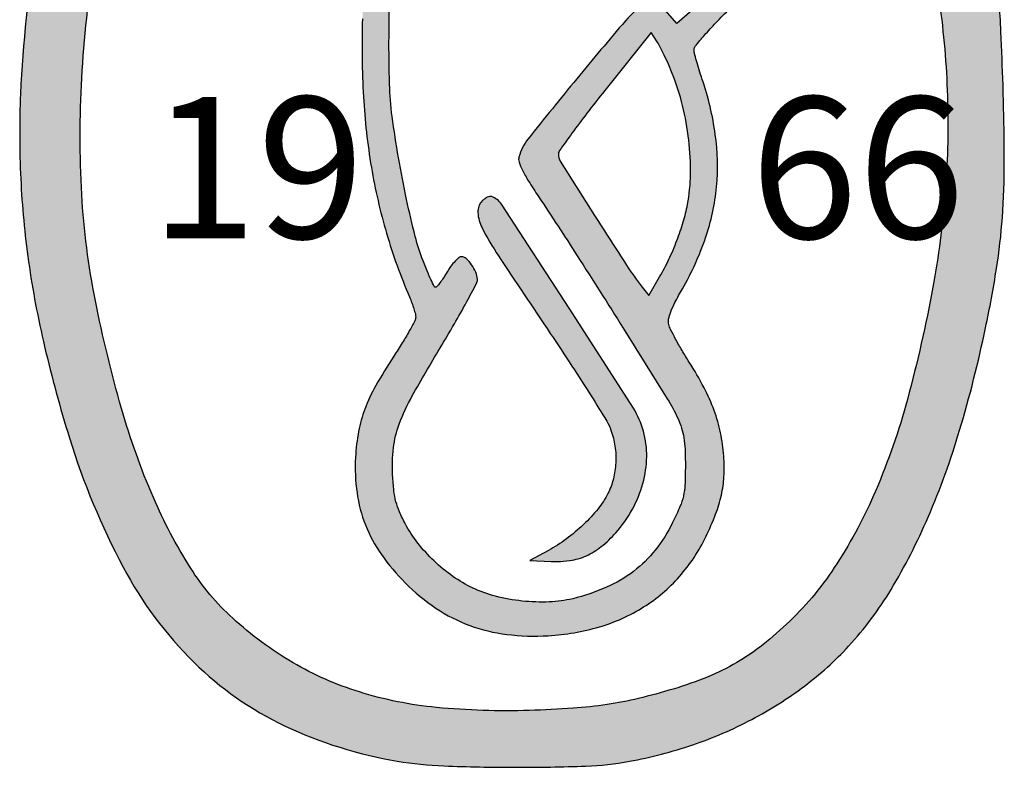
# Model space of a CAD drawing. Header units: inches. Extents: x 681 to 1301, y 5 to 429.
# Tile 4 of 10: x 1225.32 to 1232.41, y 10.84 to 16.22. Entities that reach past the tile are written whole.
import ezdxf

# ---------------------------------------------------------------- set-up
doc = ezdxf.new("R2010")
doc.units = ezdxf.units.IN
doc.header["$MEASUREMENT"] = 0
doc.layers.add('.', color=7, linetype='Continuous', lineweight=15)
doc.layers.add('Колодцы сущ.Вадим', color=210, linetype='Continuous')
doc.styles.add('НВК_Ш_(3)', font='isocpeur.ttf', dxfattribs={"height": 3})

msp = doc.modelspace()

# ---------------------------------------------------------------- hatches: boundary and pattern name
at = {"layer": '.'}
h = msp.add_hatch(color=154, dxfattribs=at)
h.dxf.hatch_style = 1
h.paths.add_polyline_path([(1231.715906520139, 18.62235876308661, 0.02895657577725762), (1231.566451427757, 18.86830422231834, 0.02938127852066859), (1231.391343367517, 19.09268110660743, 0.02109095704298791), (1231.171365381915, 19.3224608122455, 0.03185580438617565), (1230.854741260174, 19.58986613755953, 0.04252344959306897), (1230.534593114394, 19.78731389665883, 0.04158060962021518), (1230.179976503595, 19.93081733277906, 0.02860634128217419), (1229.758999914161, 20.03572090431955, 0.01482082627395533), (1229.402046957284, 20.09236680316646, 0.0182464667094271), (1229.0663287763, 20.12308712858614, 0.01923628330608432), (1228.745362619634, 20.12831788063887, 0.02070955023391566), (1228.432993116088, 20.10842888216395, 0.03396148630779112), (1227.868099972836, 20.00977551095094, 0.03980473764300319), (1227.352174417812, 19.83859627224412, 0.04261841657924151), (1226.902156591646, 19.60137838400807, 0.05316354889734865), (1226.533903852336, 19.30569558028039, 0.07706368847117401), (1226.082953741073, 18.69265457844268, 0.03968610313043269), (1225.710077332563, 17.81332929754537, 0.03645696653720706), (1225.447116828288, 16.77853853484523, 0.03360733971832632), (1225.328000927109, 15.68784416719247, 0.02214857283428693), (1225.329653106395, 15.07577588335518, 0.02356736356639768), (1225.385975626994, 14.47910485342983, 0.02255313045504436), (1225.501282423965, 13.8674868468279, 0.01722698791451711), (1225.680266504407, 13.2102733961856, 0.04680793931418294), (1226.06720982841, 12.27924115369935, 0.07645449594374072), (1226.576748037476, 11.59494590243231, 0.08406042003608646), (1227.22955791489, 11.13828594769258, 0.0694538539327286), (1228.040771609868, 10.88378944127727, 0.03154491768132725), (1228.376844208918, 10.84930749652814, 0.009553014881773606), (1228.889635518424, 10.83901413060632, 0.009308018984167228), (1229.399122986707, 10.84800815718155, 0.03615726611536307), (1229.712665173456, 10.88217740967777, 0.03687121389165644), (1230.168426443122, 11.00075991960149, 0.03880465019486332), (1230.593788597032, 11.18352617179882, 0.0400853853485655), (1230.972804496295, 11.4230124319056, 0.04584515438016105), (1231.290643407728, 11.71048492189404, 0.05062149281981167), (1231.596309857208, 12.11868711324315, 0.03376667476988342), (1231.863179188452, 12.63879497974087, 0.02945911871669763), (1232.090721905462, 13.26669551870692, 0.02018165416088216), (1232.277151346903, 14.00169267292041, 0.0129467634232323), (1232.356074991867, 14.43016210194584, 0.02110833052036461), (1232.398141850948, 14.79739196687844, 0.01846470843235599), (1232.412193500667, 15.19963438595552, 0.007455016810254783), (1232.402900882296, 15.74892451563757, 0.003092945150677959), (1232.38825391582, 16.13406859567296, 0.01428914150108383), (1232.372041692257, 16.35645095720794, 0.01759047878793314), (1232.344648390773, 16.55584601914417, 0.006401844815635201), (1232.292319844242, 16.83623123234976, 0.01157049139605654), (1232.202688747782, 17.23619983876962, 0.009948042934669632), (1232.090432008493, 17.65233469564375, 0.01025859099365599), (1231.970428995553, 18.03497889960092, 0.02129620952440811), (1231.858176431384, 18.32698451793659, 0.0196421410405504)])
h.paths.add_polyline_path([(1231.655334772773, 17.65556434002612, -0.02205280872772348), (1231.825176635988, 17.01952132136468, -0.02146261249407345), (1231.950636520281, 16.30546159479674, -0.02609747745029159), (1232.004123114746, 15.62829720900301, -0.02683000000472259), (1231.986221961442, 14.96560847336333, -0.02525278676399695), (1231.897758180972, 14.29493827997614, -0.02078904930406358), (1231.714355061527, 13.48698065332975, -0.03503346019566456), (1231.486061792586, 12.83082141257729, -0.04170903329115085), (1231.206496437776, 12.30445100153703, -0.05767036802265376), (1230.867719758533, 11.89130621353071, -0.02465103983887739), (1230.673707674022, 11.72132367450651, -0.03570493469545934), (1230.48558386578, 11.59295074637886, -0.0351744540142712), (1230.278944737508, 11.49131538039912, -0.02297745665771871), (1230.0284771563, 11.40247917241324, -0.01514347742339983), (1229.778121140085, 11.33464232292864, -0.02165797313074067), (1229.552232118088, 11.29096181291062, -0.01954734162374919), (1229.306740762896, 11.26419238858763, -0.009598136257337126), (1228.99273652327, 11.2483752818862, -0.03155108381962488), (1228.323856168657, 11.26975140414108, -0.05155394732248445), (1227.768080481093, 11.38128204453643, -0.05735180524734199), (1227.29015093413, 11.59221771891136, -0.05241388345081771), (1226.856588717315, 11.91163238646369, -0.0669942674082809), (1226.551716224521, 12.27555952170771, -0.03876179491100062), (1226.284599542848, 12.78114657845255, -0.03249846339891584), (1226.055533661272, 13.4213768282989, -0.02017800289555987), (1225.867100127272, 14.19719333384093, -0.03546069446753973), (1225.769182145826, 14.96388024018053, -0.02792969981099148), (1225.768938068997, 15.80124400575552, -0.02712799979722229), (1225.863742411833, 16.66123283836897, -0.02805395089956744), (1226.050557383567, 17.49613448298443, -0.01835665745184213), (1226.175329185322, 17.88175058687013, -0.0233294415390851), (1226.319718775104, 18.22682503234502, -0.02517328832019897), (1226.484445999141, 18.53323286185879, -0.03021376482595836), (1226.670334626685, 18.80261282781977, -0.01156961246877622), (1226.795820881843, 18.95540971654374, -0.02899152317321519), (1226.896099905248, 19.05909971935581, -0.02817565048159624), (1227.009328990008, 19.15213685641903, -0.01040814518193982), (1227.178650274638, 19.27064624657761, -0.03860119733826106), (1227.424578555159, 19.4090765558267, -0.0295508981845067), (1227.711649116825, 19.52255159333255, -0.02712887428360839), (1228.036004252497, 19.60991707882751, -0.02151641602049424), (1228.394045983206, 19.66984383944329, -0.02895150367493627), (1228.639471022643, 19.6858001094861, -0.008919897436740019), (1229.010356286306, 19.681793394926, -0.008951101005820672), (1229.381335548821, 19.66451403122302, -0.02832762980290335), (1229.62808992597, 19.63448866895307, -0.0286890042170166), (1230.021462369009, 19.54026925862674, -0.03991954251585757), (1230.358643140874, 19.40861676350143, -0.04286188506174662), (1230.651969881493, 19.23369773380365, -0.04194947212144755), (1230.913065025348, 19.01053120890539, -0.05220389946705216), (1231.196707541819, 18.65645544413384, -0.03538745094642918), (1231.444838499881, 18.20262135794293, -0.03114891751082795)], flags=16)
at = {"layer": '.', "lineweight": 30}
h = msp.add_hatch(color=154, dxfattribs=at)
h.dxf.hatch_style = 1
edge = h.paths.add_edge_path()
edge.add_arc((1228.478088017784, 14.3467421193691), 0.1404252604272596, 2.204071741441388, 23.44924393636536)
edge.add_arc((1228.328270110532, 14.28175717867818), 0.3037300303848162, 23.44924559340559, 35.38232910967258)
edge.add_arc((1228.349478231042, 14.29681935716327), 0.2777174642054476, 35.38229650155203, 47.47879476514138)
edge.add_arc((1228.502846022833, 14.46406656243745), 0.05079609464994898, 47.47884077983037, 89.99996977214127)
edge.add_arc((1228.502846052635, 14.48642392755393), 0.02843872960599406, 90.00000645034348, 129.9013115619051)
edge.add_arc((1228.682763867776, 14.27125466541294), 0.308917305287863, 129.9013140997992, 136.8413753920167)
edge.add_arc((1228.740949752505, 14.21669417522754), 0.3886822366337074, 136.8414478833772, 143.662440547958)
edge.add_arc((1228.877017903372, 14.11660582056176), 0.5575970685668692, 143.6625260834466, 148.8670690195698)
edge.add_line((1228.399731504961, 14.40489766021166), (1228.373066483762, 14.36275968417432))
edge.add_arc((1227.791536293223, 14.74793716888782), 0.6975235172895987, 322.90509447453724, 326.48143403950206, ccw=False)
edge.add_line((1228.347907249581, 14.32723488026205), (1228.325854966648, 14.29930702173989))
edge.add_arc((1228.316580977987, 14.30695063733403), 0.01201797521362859, 270.00002468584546, 320.50467463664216, ccw=False)
edge.add_arc((1228.316580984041, 14.30477883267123), 0.009846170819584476, 206.5815964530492, 269.99999723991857, ccw=False)
edge.add_line((1228.307775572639, 14.30037294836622), (1228.283215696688, 14.35081430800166))
edge.add_line((1228.283215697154, 14.35081430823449), (1228.255818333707, 14.41224556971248))
edge.add_line((1228.255818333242, 14.41224556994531), (1228.240892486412, 14.44860171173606))
edge.add_line((1228.240892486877, 14.44860171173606), (1228.22648920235, 14.48516802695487))
edge.add_arc((1229.66855548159, 15.04128889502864), 1.545582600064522, 194.2652042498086, 201.0887183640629, ccw=False)
edge.add_arc((1235.092648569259, 16.42036823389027), 7.142246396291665, 192.0736151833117, 194.2652266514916, ccw=False)
edge.add_arc((1236.046339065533, 16.62436193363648), 8.117509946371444, 189.9081248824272, 192.0736116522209, ccw=False)
edge.add_arc((1235.41709089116, 16.5144465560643), 7.478734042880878, 187.6053550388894, 189.9081094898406, ccw=False)
edge.add_arc((1230.239646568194, 15.8231359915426), 2.255340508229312, 181.6401622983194, 187.6053681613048, ccw=False)
edge.add_arc((1237.701327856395, 16.03680083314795), 9.720080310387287, 179.6243587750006, 181.6402015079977, ccw=False)
edge.add_line((1227.981456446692, 16.10052693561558), (1227.988429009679, 16.43633381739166))
edge.add_arc((1228.692232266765, 16.41168470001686), 0.7042347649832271, 165.2723219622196, 177.9941647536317, ccw=False)
edge.add_line((1228.01113509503, 16.59071890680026), (1228.039714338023, 16.69942355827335))
edge.add_line((1228.039714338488, 16.69942355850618), (1227.804172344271, 16.70767535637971))
edge.add_line((1227.804172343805, 16.70767535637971), (1227.790200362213, 16.22829482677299))
edge.add_arc((1234.424940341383, 16.0349169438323), 6.637557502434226, 178.3305147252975, 183.1832002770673)
edge.add_arc((1232.366730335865, 15.92044541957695), 4.576166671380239, 183.1831367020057, 189.5956107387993)
edge.add_arc((1231.900594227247, 15.84163790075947), 4.103415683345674, 189.5955663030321, 196.3934352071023)
edge.add_arc((1231.900568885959, 15.84163342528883), 4.103390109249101, 196.3934751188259, 203.1913438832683)
edge.add_line((1228.128753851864, 14.22570590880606), (1228.146090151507, 14.18218134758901))
edge.add_line((1228.146090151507, 14.18218134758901), (1228.160676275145, 14.13896004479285))
edge.add_line((1228.160676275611, 14.13896004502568), (1228.171110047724, 14.10134473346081))
edge.add_arc((1228.084949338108, 14.0799360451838), 0.08878062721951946, -0.5486530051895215, 13.953918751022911, ccw=False)
edge.add_arc((1228.11720722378, 14.0796270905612), 0.05652126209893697, 332.17677971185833, 359.451397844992, ccw=False)
edge.add_line((1228.167194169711, 14.05324606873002), (1228.127371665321, 13.9801919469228))
edge.add_arc((1225.956024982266, 15.20205041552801), 2.491522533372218, 328.33293143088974, 330.63270679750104, ccw=False)
edge.add_arc((1224.7534089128, 15.94384691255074), 3.904514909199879, 326.6904017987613, 328.3329287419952, ccw=False)
edge.add_arc((1231.195384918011, 11.71071290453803), 3.803823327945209, 146.6903800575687, 150.4447512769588)
edge.add_arc((1228.942994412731, 12.98792028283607), 1.214514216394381, 150.4446459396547, 159.2361497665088)
edge.add_arc((1228.678719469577, 13.08811647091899), 0.9318827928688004, 159.2360525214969, 169.5455419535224)
edge.add_arc((1229.207068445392, 12.99062557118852), 1.469150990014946, 169.545483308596, 176.8756965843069)
edge.add_arc((1229.05686148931, 12.99882482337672), 1.318720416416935, 176.8757153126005, 187.9981699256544)
edge.add_arc((1228.748181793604, 12.955452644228), 1.007008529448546, 187.9981625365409, 201.6127907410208)
edge.add_arc((1228.783685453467, 12.96951793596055), 1.045196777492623, 201.6127514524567, 214.9453153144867)
edge.add_arc((1229.175382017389, 13.24322978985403), 1.523050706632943, 214.9453071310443, 224.9999903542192)
edge.add_arc((1229.139864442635, 13.2077109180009), 1.472820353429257, 224.9999543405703, 236.2321552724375)
edge.add_arc((1228.960751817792, 12.93982983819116), 1.150575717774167, 236.2321347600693, 249.7485593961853)
edge.add_arc((1228.973604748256, 12.97466738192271), 1.187708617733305, 249.7485735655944, 263.0270046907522)
edge.add_arc((1229.031869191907, 13.45105681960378), 1.66764782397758, 263.0270360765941, 273.3230310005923)
edge.add_arc((1229.03300167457, 13.43150986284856), 1.648068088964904, 273.3231167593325, 286.3244608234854)
edge.add_arc((1229.139259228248, 13.068708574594), 1.270026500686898, 286.3245093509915, 302.1306832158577)
edge.add_arc((1229.184229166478, 12.99710463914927), 1.185472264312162, 302.1307069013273, 318.5507966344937)
edge.add_arc((1229.127356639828, 13.04732971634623), 1.261347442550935, 318.5508533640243, 334.2244987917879)
edge.add_arc((1228.288232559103, 13.45253492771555), 2.193184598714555, 334.2245144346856, 338.8504053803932)
edge.add_arc((1229.448939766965, 13.0035007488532), 0.9486473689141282, 338.8503979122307, 347.5043621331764)
edge.add_arc((1229.582012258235, 12.97400980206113), 0.8123462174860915, 347.5043700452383, 356.9816449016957)
edge.add_arc((1229.166119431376, 12.99593906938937), 1.228816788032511, 356.9816613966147, 363.9317999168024)
edge.add_arc((1229.162409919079, 12.99568389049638), 1.232535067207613, 3.931810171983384, 11.81122808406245)
edge.add_arc((1229.258501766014, 13.01577932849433), 1.134364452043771, 11.81117115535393, 20.19667484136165)
edge.add_arc((1229.039649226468, 12.93527273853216), 1.367554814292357, 20.19663371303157, 27.74937873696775)
edge.add_arc((1227.917758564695, 12.34503490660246), 2.635237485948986, 27.74934281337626, 32.37225606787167)
edge.add_arc((1232.936365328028, 15.52652839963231), 3.306842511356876, 210.6533640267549, 212.372206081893, ccw=False)
edge.add_arc((1232.31768269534, 15.1598578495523), 2.587665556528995, 208.5874774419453, 210.6532789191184, ccw=False)
edge.add_arc((1232.220891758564, 15.10710795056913), 2.477433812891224, 206.7745723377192, 208.5873717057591, ccw=False)
edge.add_line((1230.009073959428, 13.99107017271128), (1229.853561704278, 14.23608662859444))
edge.add_line((1229.853561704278, 14.2360866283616), (1229.805558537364, 14.29605547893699))
edge.add_arc((1231.363115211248, 15.54283086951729), 1.995101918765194, 213.0359764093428, 218.6761797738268, ccw=False)
edge.add_line((1229.690564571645, 14.45517006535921), (1229.461674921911, 14.81198522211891))
edge.add_line((1229.461674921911, 14.81198522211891), (1229.214968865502, 15.20337014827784))
edge.add_arc((1229.29340982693, 15.25262781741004), 0.09262452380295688, 180.4696595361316, 212.1271161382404, ccw=False)
edge.add_arc((1229.24703131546, 15.25224752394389), 0.04624445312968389, 144.6095887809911, 180.4695164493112, ccw=False)
edge.add_line((1229.209331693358, 15.27902975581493), (1229.298688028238, 15.4032907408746))
edge.add_arc((1234.631840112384, 11.52147591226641), 6.596286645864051, 142.3878910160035, 143.9504371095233, ccw=False)
edge.add_arc((1238.605517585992, 8.459993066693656), 11.61253921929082, 141.3648199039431, 142.3878864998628, ccw=False)
edge.add_line((1229.534530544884, 15.71039038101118), (1229.868605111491, 16.12835125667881))
edge.add_line((1229.868605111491, 16.12835125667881), (1229.913039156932, 16.06081610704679))
edge.add_line((1229.913039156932, 16.06081610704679), (1229.934345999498, 16.02439323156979))
edge.add_line((1229.934345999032, 16.02439323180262), (1229.963131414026, 15.96646064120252))
edge.add_line((1229.963131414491, 15.96646064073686), (1229.993522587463, 15.90020751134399))
edge.add_line((1229.993522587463, 15.90020751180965), (1230.021169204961, 15.83444262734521))
edge.add_arc((1228.435195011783, 15.19844771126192), 1.708743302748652, 13.727268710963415, 21.851384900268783, ccw=False)
edge.add_arc((1228.11318946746, 15.11978768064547), 2.040217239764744, 6.614595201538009, 13.727300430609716, ccw=False)
edge.add_arc((1228.216939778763, 15.13181984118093), 1.935771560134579, -0.6659669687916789, 6.6145641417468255, ccw=False)
edge.add_arc((1228.897454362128, 15.12391139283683), 1.255211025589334, 349.26165733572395, 359.33395342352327, ccw=False)
edge.add_arc((1228.91569324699, 15.1204536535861), 1.236647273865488, 343.32204916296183, 349.26160377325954, ccw=False)
edge.add_arc((1228.319643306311, 15.2990257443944), 1.858871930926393, 338.9456842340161, 343.32209244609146, ccw=False)
edge.add_line((1230.054417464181, 14.63122077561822), (1229.99658191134, 14.4961674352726))
edge.add_arc((1228.386836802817, 15.25747012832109), 1.78069118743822, 330.08322466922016, 334.68895554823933, ccw=False)
edge.add_line((1229.930252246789, 14.36936547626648), (1229.853561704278, 14.2360866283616))
edge.add_line((1229.853561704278, 14.2360866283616), (1230.009073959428, 13.99107017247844))
edge.add_arc((1230.153410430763, 14.06389910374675), 0.1616696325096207, 193.4828041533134, 206.7744824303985, ccw=False)
edge.add_arc((1230.087491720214, 14.04809419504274), 0.09388267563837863, 169.2298243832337, 193.48271576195, ccw=False)
edge.add_arc((1230.293911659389, 14.00882883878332), 0.3040039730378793, 159.1229905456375, 169.2298253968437, ccw=False)
edge.add_arc((1230.606227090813, 13.88971153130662), 0.6382641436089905, 152.3487729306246, 159.1230565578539, ccw=False)
edge.add_arc((1232.521612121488, 12.88618991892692), 2.800613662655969, 150.0893127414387, 152.3487557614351, ccw=False)
edge.add_arc((1228.275488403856, 15.32887568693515), 2.097986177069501, 330.0892578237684, 341.1129362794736)
edge.add_arc((1228.742107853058, 15.16923510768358), 1.604813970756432, 341.1128932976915, 354.5893494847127)
edge.add_arc((1228.729032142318, 15.17047431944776), 1.617948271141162, 354.5893233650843, 368.00456958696)
edge.add_arc((1228.186213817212, 15.09414119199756), 2.166107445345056, 8.00459156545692, 18.78428461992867)
edge.add_line((1230.236949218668, 15.79164085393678), (1230.21434642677, 15.86107915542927))
edge.add_line((1230.21434642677, 15.8610791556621), (1230.195261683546, 15.92618625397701))
edge.add_line((1230.195261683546, 15.92618625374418), (1230.180935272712, 15.98112799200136))
edge.add_arc((1230.281816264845, 16.00596575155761), 0.1038936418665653, 180.0000348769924, 193.8316042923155, ccw=False)
edge.add_arc((1230.217395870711, 16.00596564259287), 0.03947324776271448, 140.3169679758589, 179.9999339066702, ccw=False)
edge.add_arc((1233.249674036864, 13.49003654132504), 3.979601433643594, 138.8362375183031, 140.3169696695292, ccw=False)
edge.add_arc((1232.354731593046, 14.27250550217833), 2.790829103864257, 136.3000527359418, 138.8363198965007, ccw=False)
edge.add_arc((1233.743579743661, 12.94530629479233), 4.711859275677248, 134.5868039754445, 136.3001447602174, ccw=False)
edge.add_arc((1227.650080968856, 19.12733178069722), 3.968472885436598, 314.5868180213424, 320.6282895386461)
edge.add_arc((1229.515127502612, 17.59690886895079), 1.555882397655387, 320.6282316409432, 332.7846085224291)
edge.add_arc((1229.785007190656, 17.45811997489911), 1.252406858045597, 332.7845236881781, 346.6065054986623)
edge.add_arc((1229.23045036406, 17.59016966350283), 1.822468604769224, 346.6064396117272, 357.0410355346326)
edge.add_arc((1229.077051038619, 17.59810060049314), 1.976072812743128, 357.0409839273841, 364.9139925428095)
edge.add_arc((1229.804523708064, 17.66064684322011), 1.245916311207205, 4.913952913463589, 16.03663634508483)
edge.add_arc((1229.793888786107, 17.65759041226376), 1.256981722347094, 16.03661688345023, 27.10305308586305)
edge.add_arc((1229.093390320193, 17.29908095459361), 2.043891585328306, 27.10303260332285, 34.79176116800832)
edge.add_arc((1229.687577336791, 17.71192619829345), 1.320358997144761, 34.79171806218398, 44.97998286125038)
edge.add_arc((1229.753870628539, 17.77817527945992), 1.226637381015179, 44.97991366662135, 55.74657178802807)
edge.add_line((1230.444288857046, 18.79205985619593), (1229.916143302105, 18.77913691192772))
edge.add_arc((1229.777824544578, 17.83733864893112), 0.9519012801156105, 75.09030853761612, 81.64489174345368, ccw=False)
edge.add_arc((1229.737408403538, 17.68554328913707), 1.108985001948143, 61.0571632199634, 75.09035725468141, ccw=False)
edge.add_arc((1229.73947468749, 17.68927755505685), 1.104717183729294, 46.983382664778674, 61.05721833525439, ccw=False)
edge.add_arc((1229.718645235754, 17.66695310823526), 1.135249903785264, 33.11323933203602, 46.98340259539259, ccw=False)
edge.add_arc((1229.627593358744, 17.60756840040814), 1.243955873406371, 20.162333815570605, 33.11319115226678, ccw=False)
edge.add_arc((1230.069955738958, 17.76999601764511), 0.7727158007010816, 6.263623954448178, 20.162330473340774, ccw=False)
edge.add_arc((1228.696335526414, 17.6192290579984), 2.154585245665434, -0.20310930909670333, 6.263637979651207, ccw=False)
edge.add_arc((1228.620072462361, 17.61950129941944), 2.230848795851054, 353.3594067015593, 359.79684206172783, ccw=False)
edge.add_arc((1229.689053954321, 17.49504789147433), 1.154647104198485, 342.8214597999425, 353.3594297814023, ccw=False)
edge.add_arc((1228.976843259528, 17.71522167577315), 1.900113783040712, 340.3922086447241, 342.82145899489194, ccw=False)
edge.add_arc((1228.699614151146, 17.81398339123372), 2.194409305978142, 338.2115383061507, 340.3921498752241, ccw=False)
edge.add_arc((1228.921057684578, 17.72546400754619), 1.955928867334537, 336.0146572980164, 338.2115386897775, ccw=False)
edge.add_arc((1230.311855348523, 17.106666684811), 0.4336843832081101, 329.2949411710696, 336.014727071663, ccw=False)
edge.add_arc((1229.494172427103, 17.5922687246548), 1.384691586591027, 322.86438378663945, 329.29494841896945, ccw=False)
edge.add_arc((1227.931516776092, 18.77562901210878), 3.34485337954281, 319.5370341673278, 322.8643101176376, ccw=False)
edge.add_arc((1227.835325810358, 18.85768314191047), 3.471287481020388, 316.2351078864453, 319.5369493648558, ccw=False)
edge.add_arc((1228.883707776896, 17.85355552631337), 2.019606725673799, 311.28158461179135, 316.2350644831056, ccw=False)
edge.add_line((1230.216163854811, 16.33586908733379), (1230.054670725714, 16.19408598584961))
edge.add_line((1230.054670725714, 16.19408598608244), (1229.973281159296, 16.2882398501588))
edge.add_arc((1228.406289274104, 14.93367913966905), 2.071303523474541, 40.84124294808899, 43.0498135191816)
edge.add_arc((1229.870947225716, 16.30187725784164), 0.0670108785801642, 43.04991136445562, 69.43476852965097)
edge.add_arc((1229.883180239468, 16.33448266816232), 0.03218618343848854, 69.43480475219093, 114.3893093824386)
edge.add_arc((1229.991332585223, 16.09594506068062), 0.2940967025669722, 114.3894069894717, 123.2337743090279)
edge.add_arc((1230.208813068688, 15.76402821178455), 0.6909172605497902, 123.2338184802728, 139.4126561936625)
edge.add_arc((1250.461462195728, -1.586848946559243), 27.35967678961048, 139.4126305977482, 140.554411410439)
edge.add_arc((1257.234743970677, -7.159528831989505), 36.13077176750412, 140.5543966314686, 141.4369765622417)
edge.add_arc((1229.263470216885, 15.14010560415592), 0.358354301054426, 141.4369821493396, 165.0988988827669)
edge.add_arc((1228.978394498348, 15.21596431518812), 0.06335818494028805, 165.0989520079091, 198.5015154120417)
edge.add_arc((1229.347254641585, 15.3393947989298), 0.4523220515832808, 198.5016064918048, 206.3373029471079)
edge.add_arc((1229.777159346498, 15.55221546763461), 0.9320205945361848, 206.3373115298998, 211.8868118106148)
edge.add_arc((1232.570165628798, 17.2898136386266), 4.221417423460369, 211.8867739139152, 213.695450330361)
edge.add_arc((1204.376582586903, -1.50968769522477), 29.66514886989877, 32.71058110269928, 33.69537502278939, ccw=False)
edge.add_arc((1176.546181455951, -19.38368201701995), 62.74098446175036, 32.14811738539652, 32.71053163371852, ccw=False)
edge.add_line((1229.667426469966, 14.00141135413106), (1229.826754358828, 13.74722056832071))
edge.add_line((1229.826754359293, 13.74722056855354), (1229.985474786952, 13.49265003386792))
edge.add_arc((1228.931768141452, 12.83742935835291), 1.240810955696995, 24.516447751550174, 31.874363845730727, ccw=False)
edge.add_arc((1229.479779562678, 13.08736323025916), 0.6384958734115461, 17.63792411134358, 24.516393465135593, ccw=False)
edge.add_arc((1229.635161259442, 13.13676640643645), 0.4754494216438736, 9.057882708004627, 17.637926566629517, ccw=False)
edge.add_arc((1229.396583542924, 13.09873246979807), 0.7170397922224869, 2.36281440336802, 9.057869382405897, ccw=False)
edge.add_arc((1227.282553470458, 13.01150598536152), 2.832868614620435, -0.04816821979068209, 2.3627492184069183, ccw=False)
edge.add_arc((1226.957764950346, 13.0117795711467), 3.157657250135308, 357.48888583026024, 359.9518220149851, ccw=False)
edge.add_arc((1229.648140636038, 12.8937928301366), 0.464695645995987, 347.3531707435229, 357.48882754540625, ccw=False)
edge.add_arc((1229.68287379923, 12.88599917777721), 0.4290988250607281, 336.655582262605, 347.3531783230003, ccw=False)
edge.add_arc((1227.836158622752, 13.68301802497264), 2.440465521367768, 333.70020252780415, 336.65558437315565, ccw=False)
edge.add_arc((1229.004742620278, 13.10547252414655), 1.136952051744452, 321.86199585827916, 333.7002231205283, ccw=False)
edge.add_arc((1229.218822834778, 12.93738186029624), 0.8647668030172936, 307.3282005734, 321.86204343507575, ccw=False)
edge.add_arc((1229.175042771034, 12.99479225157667), 0.936965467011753, 293.4432151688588, 307.32821970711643, ccw=False)
edge.add_arc((1228.936091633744, 13.54583138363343), 1.537583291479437, 283.86212511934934, 293.44326988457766, ccw=False)
edge.add_arc((1229.104718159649, 12.8625038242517), 0.8337569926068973, 272.06394293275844, 283.8621688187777, ccw=False)
edge.add_arc((1229.085671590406, 13.39100321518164), 1.362599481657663, 263.89772757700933, 272.06396007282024, ccw=False)
edge.add_arc((1229.087353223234, 13.40674615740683), 1.378431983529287, 255.76955070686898, 263.8977868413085, ccw=False)
edge.add_arc((1228.969576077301, 12.94233061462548), 0.8993148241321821, 244.5759449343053, 255.7695074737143, ccw=False)
edge.add_arc((1228.989628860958, 12.98451583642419), 0.9460235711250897, 234.6285409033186, 244.5759417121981, ccw=False)
edge.add_arc((1229.155555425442, 13.21824523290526), 1.232661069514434, 226.4715063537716, 234.62858277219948, ccw=False)
edge.add_arc((1229.14956637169, 13.21194109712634), 1.223965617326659, 218.28812939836, 226.4715298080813, ccw=False)
edge.add_arc((1228.902280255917, 13.01672940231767), 0.9089131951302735, 208.0593759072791, 218.2881263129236, ccw=False)
edge.add_arc((1229.266794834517, 13.21102803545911), 1.321978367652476, 203.7555172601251, 208.0592987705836, ccw=False)
edge.add_arc((1228.505485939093, 12.87595615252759), 0.4901945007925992, 194.7307813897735, 203.7554696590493, ccw=False)
edge.add_arc((1228.560665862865, 12.89046319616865), 0.5472495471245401, 186.3076568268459, 194.7306975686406, ccw=False)
edge.add_arc((1229.9308914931, 13.04192273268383), 1.925820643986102, 183.0060401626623, 186.3076530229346, ccw=False)
edge.add_arc((1229.19139832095, 13.00309043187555), 1.185308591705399, 173.429294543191, 183.0060916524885, ccw=False)
edge.add_arc((1228.734208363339, 13.05575234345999), 0.7250956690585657, 159.590650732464, 173.4293023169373, ccw=False)
edge.add_arc((1229.424672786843, 12.79884099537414), 1.461807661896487, 150.7675046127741, 159.5905892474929, ccw=False)
edge.add_arc((1238.979773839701, 7.451553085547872), 12.41139414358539, 148.9397748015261, 150.7674711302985, ccw=False)
edge.add_arc((1218.291247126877, 19.91210470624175), 11.73980632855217, 328.9397141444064, 329.9400923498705)
edge.add_arc((1222.541202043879, 17.45247557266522), 6.829420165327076, 329.9400053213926, 331.4409045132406)
edge.add_line((1228.539649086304, 14.18756931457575), (1228.61137832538, 14.32127292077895))
edge.add_arc((1228.557430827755, 14.34979589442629), 0.06102370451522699, 332.1338183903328, 362.2039922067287)
h = msp.add_hatch(color=154, dxfattribs=at)
h.dxf.hatch_style = 1
h.paths.add_polyline_path([(1229.258667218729, 12.48273209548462, 0.0307195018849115), (1229.382493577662, 12.58727435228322, 0.03180482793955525), (1229.486820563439, 12.7004736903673, 0.05305330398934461), (1229.557224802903, 12.80910557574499, 0.05495198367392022), (1229.597093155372, 12.91527055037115, 0.05002119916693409), (1229.614521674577, 13.03099168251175, 0.04900600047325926), (1229.608746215, 13.15020317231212, 0.04824774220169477), (1229.579905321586, 13.26666248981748, 0.05211846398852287), (1229.549039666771, 13.3316631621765, 0.003236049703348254), (1229.436563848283, 13.51350342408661, 0.00475683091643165), (1229.299092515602, 13.7280113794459, 0.003510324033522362), (1229.142813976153, 13.96321292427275, -0.001831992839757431), (1228.768968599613, 14.52177918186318, -0.02808082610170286), (1228.65170843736, 14.72190612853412, -0.1053597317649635), (1228.621462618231, 14.83383639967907, -0.3416479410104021), (1228.697838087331, 14.94441314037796, -0.2397062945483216), (1228.72032230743, 14.94778331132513, -0.1693079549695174), (1228.792234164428, 14.8922956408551), (1229.27794635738, 14.1450028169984), (1229.738705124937, 13.42767799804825, -0.0780310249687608), (1229.814217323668, 13.25802828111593, -0.07025768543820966), (1229.836903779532, 13.07413269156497, -0.06242068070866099), (1229.80956881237, 12.88322651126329, -0.05965162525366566), (1229.733924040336, 12.69711881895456, -0.05419420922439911), (1229.614461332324, 12.52746329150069, -0.04323460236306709), (1229.510110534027, 12.42776651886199, -0.06449593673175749), (1229.402474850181, 12.36216416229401, -0.06666700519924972), (1229.284436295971, 12.32752860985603), (1229.216945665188, 12.32060342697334), (1229.149100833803, 12.32045422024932), (1228.996023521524, 12.32778104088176), (1229.128785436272, 12.39978496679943, 0.03571057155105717)])

# ---------------------------------------------------------------- linework, layer by layer
at = {"color": 154}
for points in [[(1225.447116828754, 16.77853853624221, 0.033608), (1225.328000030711, 15.68782263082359, 0.022145), (1225.329649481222, 15.07585297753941, 0.023569), (1225.385970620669, 14.47914006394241, 0.022554), (1225.501279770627, 13.867498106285, 0.017227), (1225.680263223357, 13.21028398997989, 0.046808), (1226.067205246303, 12.27924979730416, 0.076454), (1226.576737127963, 11.59495665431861, 0.084062), (1227.22955760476, 11.13828609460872, 0.069453), (1228.04076096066, 10.88379121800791, 0.031546), (1228.376845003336, 10.84930746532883, 0.009553), (1228.889635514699, 10.83901413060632, 0.009308), (1229.399121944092, 10.84800811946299, 0.036158), (1229.712670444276, 10.8821783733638, 0.036871), (1230.168428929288, 11.00076076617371, 0.038803), (1230.593773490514, 11.18351824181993, 0.040086), (1230.972796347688, 11.42300631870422, 0.045848), (1231.290654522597, 11.71049699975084, 0.05062), (1231.596310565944, 12.11868829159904, 0.033766), (1231.863175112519, 12.63878551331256, 0.029459), (1232.090718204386, 13.26668305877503, 0.020182), (1232.277151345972, 14.00169266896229, 0.012947), (1232.35607623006, 14.43016996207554, 0.021107), (1232.398140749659, 14.79737666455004, 0.018465), (1232.412193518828, 15.199625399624, 0.007455), (1232.402901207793, 15.7489142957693, 0.003093), (1232.388254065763, 16.13406520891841, 0.01429), (1232.372040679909, 16.35646091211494, 0.017589)], [(1231.950638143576, 16.30544927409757, -0.026097), (1232.004123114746, 15.62829720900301, -0.02683), (1231.986221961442, 14.96560847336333, -0.025253), (1231.897757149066, 14.29493266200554, -0.020789), (1231.714354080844, 13.48697703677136, -0.035033), (1231.486063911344, 12.83082635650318, -0.041709), (1231.206499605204, 12.30445592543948, -0.057671), (1230.867719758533, 11.89130621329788, -0.024651), (1230.673708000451, 11.72132393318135, -0.035705), (1230.48558386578, 11.59295074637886, -0.035174), (1230.278947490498, 11.49131650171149, -0.022977), (1230.028485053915, 11.40248157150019, -0.015144), (1229.778120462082, 11.33464216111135, -0.021658), (1229.552231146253, 11.29096166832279, -0.019547), (1229.306744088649, 11.26419262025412, -0.009598), (1228.992744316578, 11.24837552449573, -0.031551), (1228.323865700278, 11.2697504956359, -0.051553), (1227.76809957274, 11.38127611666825, -0.057354), (1227.290150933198, 11.59221771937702, -0.052414), (1226.856587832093, 11.9116331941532, -0.066994), (1226.55171659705, 12.27555893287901, -0.038762), (1226.284598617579, 12.7811487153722, -0.032498), (1226.055535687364, 13.42136974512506, -0.020178), (1225.867101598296, 14.19718599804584, -0.035462), (1225.7691809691, 14.96390118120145, -0.027929), (1225.768938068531, 15.8012439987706, -0.027128), (1225.863742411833, 16.66123283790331, -0.028054)], [(1228.74850355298, 12.07061157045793, -0.04888000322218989), (1228.583487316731, 12.13010981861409, -0.04343100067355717), (1228.441999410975, 12.21311284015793, -0.03560699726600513), (1228.306602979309, 12.32452656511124, -0.03572200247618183), (1228.188869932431, 12.4535518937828, -0.04466100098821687), (1228.10020016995, 12.58918907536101, -0.01878099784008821), (1228.056824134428, 12.6784891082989, -0.03939799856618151), (1228.031403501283, 12.75131069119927, -0.03676900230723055), (1228.016729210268, 12.83033845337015, -0.01440700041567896), (1228.007720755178, 12.94093032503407, -0.04181099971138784), (1228.013875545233, 13.13872439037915, -0.0604559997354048), (1228.054630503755, 13.30861131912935, -0.03851700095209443), (1228.149033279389, 13.51272157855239, -0.007974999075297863), (1228.347857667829, 13.85507267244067, 0.004365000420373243), (1228.452074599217, 14.03157431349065, 0.006549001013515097), (1228.539649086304, 14.18756931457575, 0.003023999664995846), (1228.61137832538, 14.32127292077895, 0.1319640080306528), (1228.618409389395, 14.35214270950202, 0.0929659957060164), (1228.606915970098, 14.40262245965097, 0.05211500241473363), (1228.575903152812, 14.45762590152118, 0.05282999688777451), (1228.537177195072, 14.50150469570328, 0.1876920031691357), (1228.502846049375, 14.5148626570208, 0.1758829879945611), (1228.484603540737, 14.50824071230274, 0.03029099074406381), (1228.457420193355, 14.48256043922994, 0.02977098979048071), (1228.427850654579, 14.44700447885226, 0.02271300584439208), (1228.399731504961, 14.40489766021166, -0.01040999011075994), (1228.373066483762, 14.36275968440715, -0.01560600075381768), (1228.347907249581, 14.32723488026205, -0.0104749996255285), (1228.325854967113, 14.29930702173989, -0.2240059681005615), (1228.316580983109, 14.29493266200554, -0.2840010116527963), (1228.307775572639, 14.30037294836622, -0.005411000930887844), (1228.283215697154, 14.35081430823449, -0.01139100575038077), (1228.255818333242, 14.41224556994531), (1228.240892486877, 14.44860171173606), (1228.22648920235, 14.48516802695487, -0.02978199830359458), (1228.170630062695, 14.66044113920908, -0.009563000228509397), (1228.108391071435, 14.92643691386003, -0.009448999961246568), (1228.049902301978, 15.22759179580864, -0.01004799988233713), (1228.004145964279, 15.52464334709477, -0.02603400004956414), (1227.985230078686, 15.75858290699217, -0.008796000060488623), (1227.981456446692, 16.10052693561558, -0.00710299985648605), (1227.988429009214, 16.43633381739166, -0.05558799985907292)], [(1229.830151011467, 16.3419397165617, 0.07071099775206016), (1229.684120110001, 16.21354346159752, 0.004982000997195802), (1229.333545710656, 15.79598911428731, 0.003851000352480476), (1228.983264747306, 15.36349472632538, 0.1036130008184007), (1228.917166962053, 15.23225690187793, 0.1467870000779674), (1228.918310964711, 15.19585887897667, 0.03420300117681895), (1228.941884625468, 15.13871996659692, 0.02421899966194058), (1228.985786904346, 15.05988219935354, 0.007892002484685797), (1229.057954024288, 14.94786259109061, -0.004297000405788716), (1229.337165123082, 14.52123170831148, -0.002453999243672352), (1229.667426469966, 14.00141135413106), (1229.826754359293, 13.74722056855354), (1229.985474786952, 13.49265003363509, -0.0321160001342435), (1230.060710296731, 13.35230938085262, -0.03002199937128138), (1230.088259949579, 13.28082795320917, -0.0374550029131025), (1230.104681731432, 13.2116174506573, -0.02922100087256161), (1230.113013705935, 13.12829401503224, -0.01051999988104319), (1230.115421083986, 13.00912440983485, -0.0107470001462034), (1230.1123900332, 12.87343256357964, -0.04425400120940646), (1230.101561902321, 12.79205198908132, -0.046710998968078), (1230.07684636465, 12.71596559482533, -0.01289600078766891), (1230.024006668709, 12.60172579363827, -0.05169999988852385), (1229.898984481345, 12.4033390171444, -0.06350100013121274), (1229.743200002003, 12.24974081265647, -0.0606589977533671), (1229.54780510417, 12.13516877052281, -0.04183000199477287), (1229.304475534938, 12.05303009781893, -0.05152499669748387), (1229.134745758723, 12.0292877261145, -0.03564699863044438), (1228.940822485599, 12.03612459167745, -0.03548099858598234), (1228.74850355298, 12.07061157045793)], [(1230.216163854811, 16.33586908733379), (1230.054670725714, 16.19408598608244), (1229.973281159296, 16.28823985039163, 0.009637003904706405)], [(1227.790200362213, 16.22829482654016, 0.021177), (1227.79762400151, 15.66634167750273, 0.027987), (1227.854589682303, 15.15762949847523, 0.02967), (1227.963997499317, 14.68352457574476, 0.02967), (1228.128753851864, 14.22570590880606, -0.012859), (1228.146090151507, 14.18218134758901, -0.01393), (1228.160676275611, 14.13896004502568, -0.013519), (1228.171110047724, 14.10134473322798, -0.063364), (1228.173725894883, 14.07908591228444, -0.119573), (1228.167194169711, 14.05324606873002, -0.006738), (1228.127371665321, 13.98019194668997, -0.010035), (1228.076592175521, 13.89404456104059, -0.007167), (1228.016472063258, 13.79963247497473, 0.016383), (1227.886513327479, 13.58699665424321, 0.038379), (1227.807363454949, 13.41848631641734, 0.045014), (1227.762306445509, 13.25721025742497, 0.031995), (1227.740101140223, 13.0706977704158, 0.048569), (1227.750968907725, 12.81533612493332, 0.059475), (1227.811971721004, 12.58453907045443, 0.05824), (1227.926938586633, 12.37083512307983, 0.0439), (1228.098422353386, 12.16627048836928, 0.049049), (1228.321227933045, 11.9833604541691, 0.059045), (1228.562490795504, 11.86037968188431, 0.058003), (1228.829415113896, 11.79574367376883, 0.044955), (1229.128534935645, 11.78621298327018, 0.05679), (1229.496234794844, 11.84988300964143, 0.069077), (1229.814725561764, 11.99320285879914, 0.071769), (1230.07279146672, 12.21237441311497, 0.068496), (1230.26320605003, 12.49883770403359, 0.020187), (1230.33368769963, 12.66122465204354, 0.037778), (1230.375116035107, 12.79824639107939, 0.041376), (1230.393231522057, 12.93123500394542, 0.030335), (1230.392044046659, 13.08019781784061, 0.034394), (1230.36884888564, 13.2479688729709, 0.036605), (1230.323117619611, 13.4074115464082, 0.032967), (1230.249925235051, 13.57201299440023, 0.020174), (1230.143446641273, 13.75598819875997, -0.0075), (1230.091596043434, 13.84055831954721, -0.009014), (1230.045485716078, 13.92165999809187, -0.00791), (1230.009073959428, 13.99107017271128, -0.058061), (1229.996196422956, 14.02620525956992, -0.10622), (1229.995262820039, 14.06563804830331, -0.044128), (1230.00986629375, 14.11716464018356, -0.029567), (1230.040859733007, 14.1859223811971, -0.009859), (1230.094029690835, 14.28271432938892, 0.048137), (1230.260515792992, 14.64974958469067, 0.05887), (1230.339771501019, 15.01791178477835, 0.058602), (1230.331216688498, 15.39577697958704, 0.04707), (1230.236949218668, 15.79164085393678, -0.006578), (1230.21434642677, 15.8610791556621, -0.008198), (1230.195261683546, 15.92618625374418, -0.006834), (1230.180935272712, 15.98112799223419, -0.060425), (1230.177922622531, 16.00596568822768, -0.174901), (1230.187017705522, 16.03117088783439, -0.006461), (1230.253705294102, 16.10946374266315, -0.011067), (1230.337052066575, 16.20063838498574, -0.007476), (1230.435906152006, 16.30103471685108, 0.026367)], [(1228.792234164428, 14.8922956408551, 0.1693079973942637), (1228.720322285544, 14.94778331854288, 0.1352290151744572), (1228.707021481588, 14.94848790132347, 0.05267300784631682), (1228.689396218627, 14.94262454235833, 0.04714197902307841), (1228.670600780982, 14.93184768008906, 0.0426679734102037), (1228.653467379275, 14.91741308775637, 0.2129770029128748), (1228.621462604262, 14.83383665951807, 0.105359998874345), (1228.651708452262, 14.72190609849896, 0.02808099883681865), (1228.768969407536, 14.52177796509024, 0.001832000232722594), (1229.142816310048, 13.96320946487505, -0.003510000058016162), (1229.299080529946, 13.72802969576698, -0.004761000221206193), (1229.436670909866, 13.51333281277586, -0.003233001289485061), (1229.5490396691, 13.33166315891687, -0.0521179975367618), (1229.579905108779, 13.26666309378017, -0.0482479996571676), (1229.608746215, 13.15020317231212, -0.04900600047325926), (1229.614521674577, 13.03099168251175, -0.05002399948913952), (1229.597091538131, 12.91526420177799, -0.05494700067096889), (1229.557226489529, 12.80910890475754, -0.05305400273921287), (1229.486821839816, 12.70047526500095, -0.03180299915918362), (1229.382501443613, 12.58728186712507, -0.03072200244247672), (1229.258665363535, 12.48273071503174, -0.03570999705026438), (1229.12878558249, 12.39978504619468), (1228.996023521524, 12.32778104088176), (1229.149100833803, 12.32045422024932), (1229.216945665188, 12.32060342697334), (1229.284436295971, 12.32752860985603, 0.06666700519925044), (1229.402474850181, 12.36216416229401, 0.06449499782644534), (1229.51010910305, 12.42776537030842, 0.04323500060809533), (1229.61446099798, 12.52746291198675, 0.05419399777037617), (1229.733923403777, 12.69711766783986, 0.05965100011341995), (1229.809567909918, 12.88322321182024, 0.06242199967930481), (1229.836903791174, 13.07413334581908, 0.07025800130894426), (1229.814216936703, 13.25802971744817, 0.07624000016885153), (1229.741008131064, 13.42409260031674), (1229.27794635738, 14.1450028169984), (1228.792234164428, 14.8922956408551)]]:
    msp.add_lwpolyline(points, format="xyb", dxfattribs=at)
at = {"layer": 'Колодцы сущ.Вадим', "color": 154, "lineweight": 30}
msp.add_lwpolyline([(1229.868605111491, 16.12835125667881), (1229.534530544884, 15.71039038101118, 0.004464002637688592), (1229.406521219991, 15.54727272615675, 0.006818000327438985), (1229.298688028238, 15.40329074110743, 0.002875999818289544), (1229.209331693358, 15.27902975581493, 0.1577579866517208), (1229.200788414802, 15.2518685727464, 0.1390170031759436), (1229.214968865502, 15.20337014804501), (1229.461674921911, 14.81198522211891, 0.003111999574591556), (1229.690564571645, 14.45517006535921, 0.02461499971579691), (1229.805558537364, 14.29605547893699), (1229.853561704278, 14.2360866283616), (1229.930252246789, 14.36936547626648, 0.02009899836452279), (1229.99658191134, 14.4961674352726, 0.0185760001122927), (1230.054417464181, 14.63122077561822, 0.01909800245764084), (1230.100318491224, 14.76554590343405, 0.02592199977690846), (1230.130684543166, 14.89003527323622, 0.04397699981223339), (1230.152580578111, 15.10932026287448, 0.03177799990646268), (1230.139825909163, 15.35480069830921, 0.03104499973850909), (1230.095130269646, 15.60393336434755, 0.03546299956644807), (1230.021169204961, 15.83444262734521), (1229.993522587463, 15.90020751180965), (1229.963131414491, 15.96646064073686, 0.007763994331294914), (1229.934345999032, 16.02439323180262, 0.02632100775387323), (1229.913039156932, 16.06081610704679), (1229.868605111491, 16.12835125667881)], format="xyb", dxfattribs=at)

# ---------------------------------------------------------------- texts
at = {"color": 3, "lineweight": 0, "char_height": 1.01858316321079, "attachment_point": 1, "style": 'НВК_Ш_(3)'}
for s, insert in [('{\\C154;19}', (1226.261654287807, 15.6653059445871)), ('{\\C154;66}', (1230.584196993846, 15.6653059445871))]:
    msp.add_mtext_dynamic_manual_height_columns(s, width=1.130627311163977, gutter_width=10.1858316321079, heights=[0], dxfattribs=dict(at, insert=insert))

doc.saveas('drawing.dxf')
